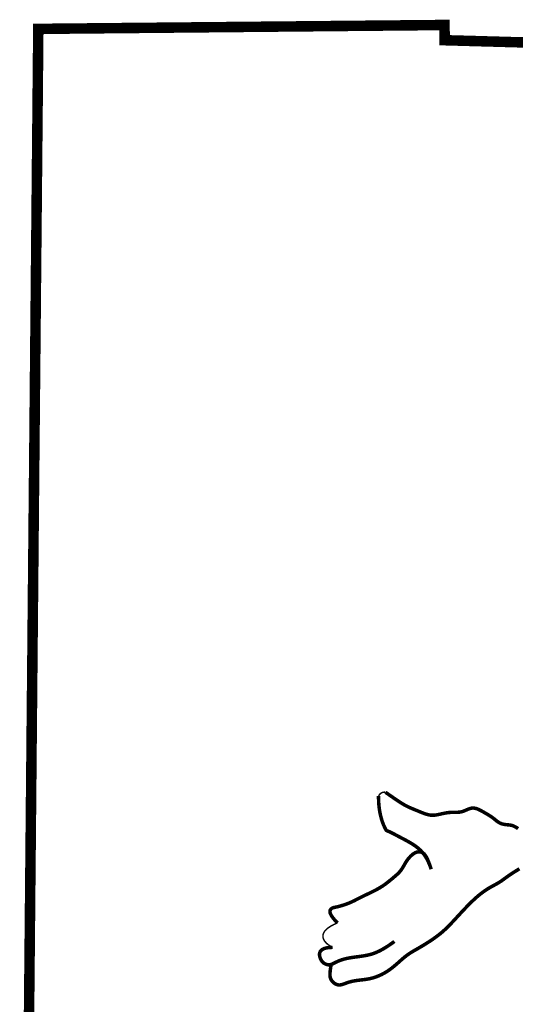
# Model space of a CAD drawing. Extents: x 0.5 to 9, y 0.5 to 11.5.
# Tile 129 of 139: x 7.119 to 7.445, y 2.239 to 2.887. Entities that reach past the tile are written whole.
import ezdxf

# ---------------------------------------------------------------- set-up
doc = ezdxf.new("R2010")
doc.units = 0
doc.header["$MEASUREMENT"] = 0
doc.layers.add('BELMONT-BORDER', color=5, linetype='CONTINUOUS')
doc.layers.add('FACE', color=160, linetype='CONTINUOUS')

msp = doc.modelspace()

# ---------------------------------------------------------------- linework, layer by layer
at = {"layer": 'BELMONT-BORDER', "color": 5, "const_width": 0.00691}
msp.add_lwpolyline([(7.12235, 1.94519), (7.13115, 2.8806), (7.39849, 2.88316), (7.39861, 2.87314), (8.21387, 2.85022), (8.21394, 2.86443), (8.36433, 2.86146)], dxfattribs=at)
at = {"layer": 'FACE', "color": 5}
for points, const_width in [([(7.35508, 2.37576), (7.35535, 2.3762), (7.35561, 2.37657), (7.35587, 2.37688), (7.35613, 2.37714), (7.35638, 2.37735), (7.35663, 2.37753), (7.35687, 2.37767), (7.35709, 2.3778), (7.35731, 2.37792), (7.35752, 2.37802), (7.35775, 2.3781), (7.35801, 2.37817), (7.35831, 2.37822), (7.35867, 2.37824), (7.3591, 2.37824), (7.35962, 2.37821)], 0.000969), ([(7.35962, 2.37821), (7.36179, 2.3767), (7.36424, 2.375), (7.36629, 2.37359), (7.368, 2.37244), (7.36945, 2.37149), (7.37071, 2.37069), (7.37187, 2.37002), (7.37297, 2.36941), (7.37404, 2.36887), (7.37509, 2.36837), (7.37612, 2.36791), (7.37714, 2.36747), (7.37815, 2.36705), (7.37917, 2.36664), (7.38019, 2.36622), (7.38123, 2.36579), (7.38228, 2.36536), (7.38332, 2.36493), (7.38436, 2.36453), (7.38538, 2.36415), (7.38638, 2.36381), (7.38735, 2.36353), (7.38828, 2.36332), (7.38917, 2.36317), (7.39002, 2.36309), (7.39085, 2.36308), (7.39165, 2.36312), (7.39246, 2.3632), (7.39326, 2.36332), (7.39407, 2.36347), (7.39491, 2.36364), (7.39577, 2.36383), (7.39666, 2.36403), (7.39757, 2.36422), (7.3985, 2.36441), (7.39945, 2.36459), (7.40041, 2.36474), (7.40137, 2.36486), (7.40234, 2.36494), (7.40331, 2.36498), (7.40428, 2.36499), (7.40525, 2.365), (7.4062, 2.365), (7.40715, 2.36503), (7.4081, 2.3651), (7.40903, 2.36523), (7.40994, 2.36543), (7.41084, 2.36571), (7.41173, 2.36606), (7.41261, 2.36644), (7.41349, 2.36682), (7.41436, 2.36718), (7.41523, 2.36748), (7.4161, 2.36771), (7.41697, 2.36782), (7.41785, 2.36779), (7.41874, 2.36765), (7.41963, 2.3674), (7.42052, 2.36707), (7.4214, 2.36667), (7.42228, 2.36623), (7.42315, 2.36575), (7.424, 2.36527), (7.42484, 2.36479), (7.42567, 2.36431), (7.42647, 2.36384), (7.42725, 2.36338), (7.428, 2.36291), (7.42872, 2.36245), (7.42942, 2.36199), (7.43007, 2.36152), (7.43069, 2.36105), (7.43128, 2.36058), (7.43184, 2.36012), (7.43239, 2.35968), (7.43292, 2.35925), (7.43345, 2.35886), (7.43398, 2.35849), (7.43452, 2.35817), (7.43507, 2.35789), (7.43564, 2.35765), (7.43622, 2.35745), (7.4368, 2.35728), (7.4374, 2.35714), (7.438, 2.35703), (7.4386, 2.35695), (7.43921, 2.35688), (7.43982, 2.35682), (7.44043, 2.35677), (7.44105, 2.3567), (7.44168, 2.35662), (7.44234, 2.35649), (7.44302, 2.35631), (7.44372, 2.35607), (7.44446, 2.35575), (7.44524, 2.35534), (7.44606, 2.35484), (7.44691, 2.35425)], 0.0023), ([(7.38975, 2.32759), (7.38864, 2.33062), (7.38749, 2.3332), (7.3863, 2.33539), (7.38509, 2.33723), (7.38386, 2.33879), (7.38262, 2.3401), (7.38137, 2.34122), (7.38013, 2.34221), (7.37889, 2.34311), (7.37765, 2.34394), (7.37643, 2.34471), (7.3752, 2.34542), (7.37398, 2.34611), (7.37277, 2.34676), (7.37155, 2.3474), (7.37034, 2.34804), (7.36912, 2.34868), (7.36793, 2.34931), (7.36677, 2.34993), (7.36567, 2.35052), (7.36464, 2.35106), (7.3637, 2.35153), (7.36287, 2.35194), (7.36217, 2.35226), (7.36161, 2.35248), (7.36118, 2.35264), (7.36083, 2.35277), (7.36055, 2.3529), (7.36032, 2.35307), (7.36009, 2.35332), (7.35985, 2.35367), (7.35957, 2.35417), (7.35923, 2.35484), (7.35884, 2.35568), (7.3584, 2.35669), (7.35795, 2.35785), (7.35749, 2.35915), (7.35703, 2.3606), (7.35659, 2.36217), (7.35619, 2.36387), (7.35584, 2.36569), (7.35555, 2.36761), (7.35532, 2.36964), (7.35517, 2.37177), (7.35508, 2.374), (7.35508, 2.37576)], 0.0023), ([(7.38975, 2.32759), (7.38873, 2.33053), (7.38782, 2.33287), (7.38701, 2.33468), (7.38628, 2.33604), (7.38562, 2.33703), (7.38501, 2.33771), (7.38442, 2.33818), (7.38385, 2.3385), (7.38327, 2.33873), (7.38268, 2.3389), (7.38208, 2.33899), (7.38147, 2.33901), (7.38085, 2.33895), (7.38022, 2.3388), (7.37958, 2.33857), (7.37892, 2.33825), (7.37824, 2.33784), (7.37756, 2.33735), (7.37688, 2.33679), (7.37621, 2.33617), (7.37555, 2.33549), (7.37492, 2.33477), (7.37431, 2.33402), (7.37375, 2.33324), (7.37322, 2.33244), (7.37273, 2.33164), (7.37226, 2.33083), (7.37181, 2.33002), (7.37135, 2.32922), (7.37088, 2.32844), (7.37039, 2.32767), (7.36987, 2.32693), (7.3693, 2.32622), (7.36869, 2.32553), (7.36805, 2.32487), (7.36738, 2.32422), (7.36669, 2.32359), (7.36598, 2.32297), (7.36526, 2.32236), (7.36454, 2.32175), (7.36381, 2.32115), (7.36308, 2.32054), (7.36235, 2.31994), (7.36161, 2.31935), (7.36086, 2.31876), (7.36011, 2.31818), (7.35934, 2.31761), (7.35856, 2.31706), (7.35776, 2.31652), (7.35695, 2.316), (7.35612, 2.31548), (7.35526, 2.31498), (7.35439, 2.31448), (7.35349, 2.31399), (7.35256, 2.3135), (7.35161, 2.31302), (7.35062, 2.31253), (7.34962, 2.31204), (7.3486, 2.31156), (7.34757, 2.31107), (7.34654, 2.31059), (7.34552, 2.3101), (7.34451, 2.30962), (7.34353, 2.30913), (7.34257, 2.30865), (7.34163, 2.30816), (7.34071, 2.30768), (7.33979, 2.30721), (7.33886, 2.30674), (7.33791, 2.30629), (7.33694, 2.30584), (7.33593, 2.30541), (7.33488, 2.30499), (7.3338, 2.30459), (7.33272, 2.30422), (7.33165, 2.30387), (7.3306, 2.30355), (7.32961, 2.30327), (7.32869, 2.30302), (7.32785, 2.30282), (7.32711, 2.30265), (7.32647, 2.30252), (7.3259, 2.3024), (7.3254, 2.30227), (7.32496, 2.30212), (7.32455, 2.30193), (7.32417, 2.30168), (7.32381, 2.30136), (7.32346, 2.30094), (7.32319, 2.3004), (7.32309, 2.29968), (7.32324, 2.29876), (7.32373, 2.29759), (7.32463, 2.29614), (7.32604, 2.29437), (7.32803, 2.29223)], 0.0023), ([(7.32383, 2.2645), (7.32351, 2.26249), (7.32328, 2.2608), (7.32315, 2.25939), (7.3231, 2.25821), (7.32315, 2.25722), (7.32329, 2.25638), (7.32351, 2.25564), (7.32383, 2.25496), (7.32424, 2.2543), (7.32473, 2.25368), (7.32529, 2.2531), (7.32591, 2.25258), (7.32659, 2.25213), (7.32731, 2.25178), (7.32807, 2.25153), (7.32885, 2.25141), (7.32964, 2.25141), (7.33046, 2.25153), (7.3313, 2.25174), (7.33216, 2.25201), (7.33305, 2.25234), (7.33398, 2.25268), (7.33495, 2.25303), (7.33596, 2.25335), (7.33701, 2.25363), (7.3381, 2.25387), (7.3392, 2.25408), (7.34032, 2.25426), (7.34144, 2.25442), (7.34255, 2.25456), (7.34364, 2.25469), (7.34469, 2.25481), (7.3457, 2.25493), (7.34668, 2.25506), (7.34763, 2.25521), (7.34859, 2.25538), (7.34955, 2.25558), (7.35053, 2.25581), (7.35155, 2.2561), (7.35261, 2.25643), (7.35373, 2.25683), (7.3549, 2.25729), (7.35612, 2.25781), (7.35738, 2.25841), (7.35866, 2.25909), (7.35997, 2.25985), (7.3613, 2.26068), (7.36263, 2.26161), (7.36396, 2.26262), (7.36529, 2.2637), (7.3666, 2.26482), (7.3679, 2.26596), (7.36918, 2.26709), (7.37042, 2.26819), (7.37164, 2.26923), (7.37281, 2.27018), (7.37394, 2.27105), (7.37505, 2.27183), (7.37615, 2.27255), (7.37727, 2.27324), (7.37843, 2.27392), (7.37965, 2.27462), (7.38095, 2.27536), (7.38235, 2.27617), (7.38386, 2.27707), (7.38546, 2.27804), (7.38714, 2.27909), (7.38885, 2.2802), (7.39058, 2.28136), (7.3923, 2.28257), (7.39398, 2.28381), (7.3956, 2.28507), (7.39713, 2.28635), (7.39859, 2.28765), (7.39999, 2.28898), (7.40135, 2.29033), (7.40269, 2.29171), (7.40403, 2.29312), (7.40537, 2.29458), (7.40675, 2.29607), (7.40816, 2.29761), (7.40961, 2.29917), (7.41108, 2.30074), (7.41256, 2.3023), (7.41405, 2.30383), (7.41552, 2.30531), (7.41697, 2.30672), (7.41838, 2.30804), (7.41975, 2.30926), (7.42108, 2.31038), (7.42236, 2.31141), (7.42359, 2.31235), (7.42478, 2.3132), (7.42593, 2.31398), (7.42702, 2.31468), (7.42808, 2.31532), (7.42909, 2.3159), (7.43006, 2.31644), (7.43102, 2.31695), (7.43197, 2.31747), (7.43292, 2.31799), (7.43388, 2.31855), (7.43488, 2.31917), (7.43592, 2.31985), (7.43701, 2.32063), (7.43822, 2.32151), (7.43959, 2.3225), (7.44118, 2.32361), (7.44304, 2.32487), (7.44524, 2.32627), (7.44783, 2.32783)], 0.0023), ([(7.32803, 2.29223), (7.32562, 2.29116), (7.32361, 2.29009), (7.32196, 2.28901), (7.32066, 2.28792), (7.31968, 2.28684), (7.319, 2.28576), (7.31861, 2.28468), (7.31847, 2.28361), (7.31857, 2.28256), (7.31889, 2.28152), (7.31943, 2.28052), (7.32016, 2.27954), (7.32107, 2.27861), (7.32216, 2.27773), (7.3234, 2.2769), (7.32479, 2.27614)], 0.000969), ([(7.32479, 2.27614), (7.32168, 2.27594), (7.31938, 2.2754), (7.31779, 2.2746), (7.31681, 2.27361), (7.31631, 2.27249), (7.31619, 2.27132), (7.31636, 2.27016), (7.31668, 2.2691), (7.31709, 2.26818), (7.31753, 2.2674), (7.31802, 2.26675), (7.31853, 2.26622), (7.31905, 2.2658), (7.31958, 2.26546), (7.32009, 2.26519), (7.32059, 2.26498), (7.32106, 2.26482), (7.32151, 2.26471), (7.32195, 2.26464), (7.32237, 2.26462), (7.3228, 2.26464), (7.32323, 2.26471), (7.32368, 2.26482), (7.32415, 2.26498), (7.32465, 2.26519), (7.32518, 2.26543), (7.32574, 2.2657), (7.32633, 2.266), (7.32695, 2.26631), (7.3276, 2.26662), (7.32829, 2.26694), (7.329, 2.26725), (7.32974, 2.26755), (7.33052, 2.26783), (7.33133, 2.26809), (7.33217, 2.26834), (7.33305, 2.26858), (7.33398, 2.2688), (7.33494, 2.269), (7.33595, 2.26919), (7.337, 2.26937), (7.33809, 2.26953), (7.33921, 2.26969), (7.34035, 2.26984), (7.34151, 2.27), (7.34268, 2.27015), (7.34384, 2.27032), (7.345, 2.27049), (7.34615, 2.27068), (7.34729, 2.2709), (7.34842, 2.27115), (7.34957, 2.27143), (7.35073, 2.27177), (7.35191, 2.27217), (7.35313, 2.27263), (7.35438, 2.27317), (7.35567, 2.27378), (7.35701, 2.27448), (7.35838, 2.27525), (7.35977, 2.27609), (7.36119, 2.27699), (7.36263, 2.27796), (7.36408, 2.27897), (7.36553, 2.28004)], 0.0023)]:
    msp.add_lwpolyline(points, dxfattribs=dict(at, const_width=const_width))

doc.saveas('drawing.dxf')
